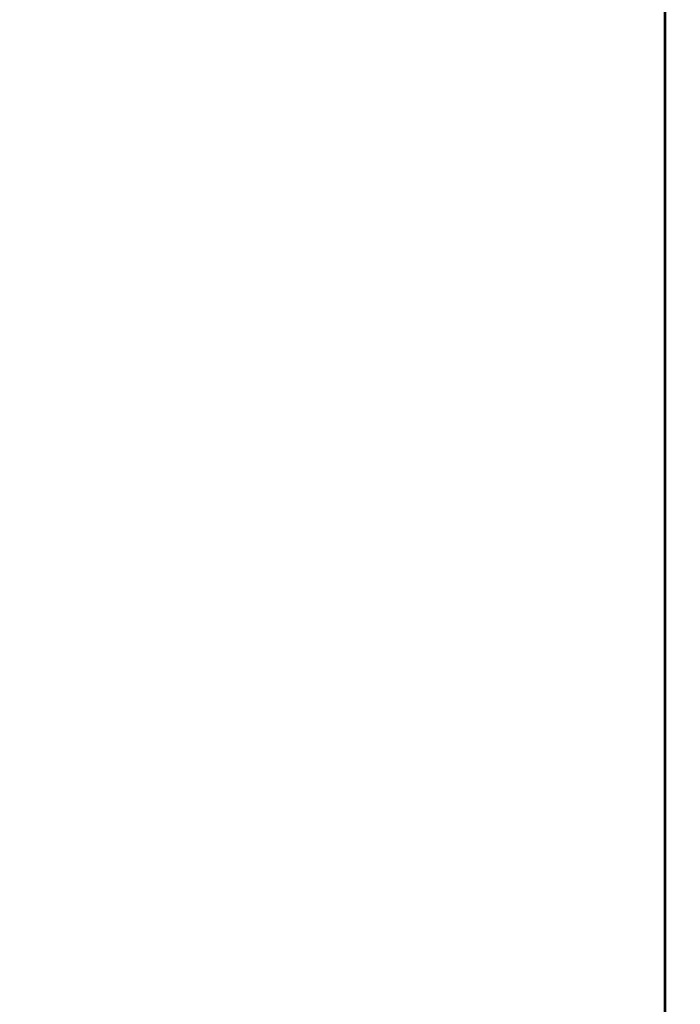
# Model space of a CAD drawing. Header units: millimetres. Extents: x 0 to 420, y 0 to 297.
# Tile 46 of 87: x 249.87 to 252.83, y 161.51 to 165.92. Entities that reach past the tile are written whole.
import ezdxf

# ---------------------------------------------------------------- set-up
doc = ezdxf.new("R2010")
doc.units = ezdxf.units.MM
doc.linetypes.add('SLD-Solido', pattern=[0])
doc.layers.add('BLOCCO', color=7, linetype='SLD-Solido')
doc.styles.add('SLDTEXTSTYLE12', font='GOTHIC.TTF', dxfattribs={"width": 0.913})
doc.dimstyles.new('SLDDIMSTYLE3', dxfattribs={"dimtxt": 3.5, "dimasz": 3, "dimexe": 0, "dimexo": 0.0625, "dimgap": 0.875, "dimtad": 1, "dimdec": 1, "dimlfac": 2, "dimrnd": 1e-09, "dimzin": 12, "dimdsep": 46, "dimtxsty": 'SLDTEXTSTYLE12', "dimsah": 1, "dimcen": 0.09, "dimadec": 0, "dimazin": 3, "dimtfac": 1, "dimtdec": 1, "dimtofl": 0, "dimtmove": 0, "dimatfit": 3, "dimfxl": 0, "dimfrac": 2, "dimtolj": 1, "dimtzin": 12, "dimarcsym": 0})

# ---------------------------------------------------------------- blocks, each defined once
blk = doc.blocks.new('_D_4')
at = {"layer": 'BLOCCO'}
for p, q in [((215.4091, 178.1154), (215.4091, 194.7253)), ((257.4969, 165.626), (257.4969, 194.7253)), ((215.4091, 193.7253), (257.4969, 193.7253))]:
    blk.add_line(p, q, dxfattribs=at)
for points in [[(215.4091, 193.7253), (218.4091, 193.2253), (218.4091, 194.2253)], [(257.4969, 193.7253), (254.4969, 194.2253), (254.4969, 193.2253)]]:
    blk.add_solid(points, dxfattribs=at)
at = {"layer": 'BLOCCO', "insert": (231.9273, 198.196), "char_height": 3.5, "attachment_point": 1, "rotation": 360, "style": 'SLDTEXTSTYLE12'}
blk.add_mtext('84.2', dxfattribs=at)

msp = doc.modelspace()

# ---------------------------------------------------------------- linework, layer by layer
at = {"color": 7, "linetype": 'SLD-Solido', "lineweight": 25}
for p, q in [((252.7589, 176.9911), (252.7589, 126.2604)), ((252.7659, 176.994), (252.7659, 126.6568))]:
    msp.add_line(p, q, dxfattribs=at)

# ---------------------------------------------------------------- dimensions: what is measured, and where the dimension line sits
at = {"layer": 'BLOCCO'}
dim = msp.add_linear_dim(base=(257.4969, 193.7253), p1=(215.4091, 177.1154), p2=(257.4969, 164.626), angle=360, dimstyle='SLDDIMSTYLE3', dxfattribs=at)
dim.commit()
dim.dimension.update_dxf_attribs({"geometry": '_D_4', "text_midpoint": (236.453, 193.7253), "dimtype": 160})

doc.saveas('drawing.dxf')
